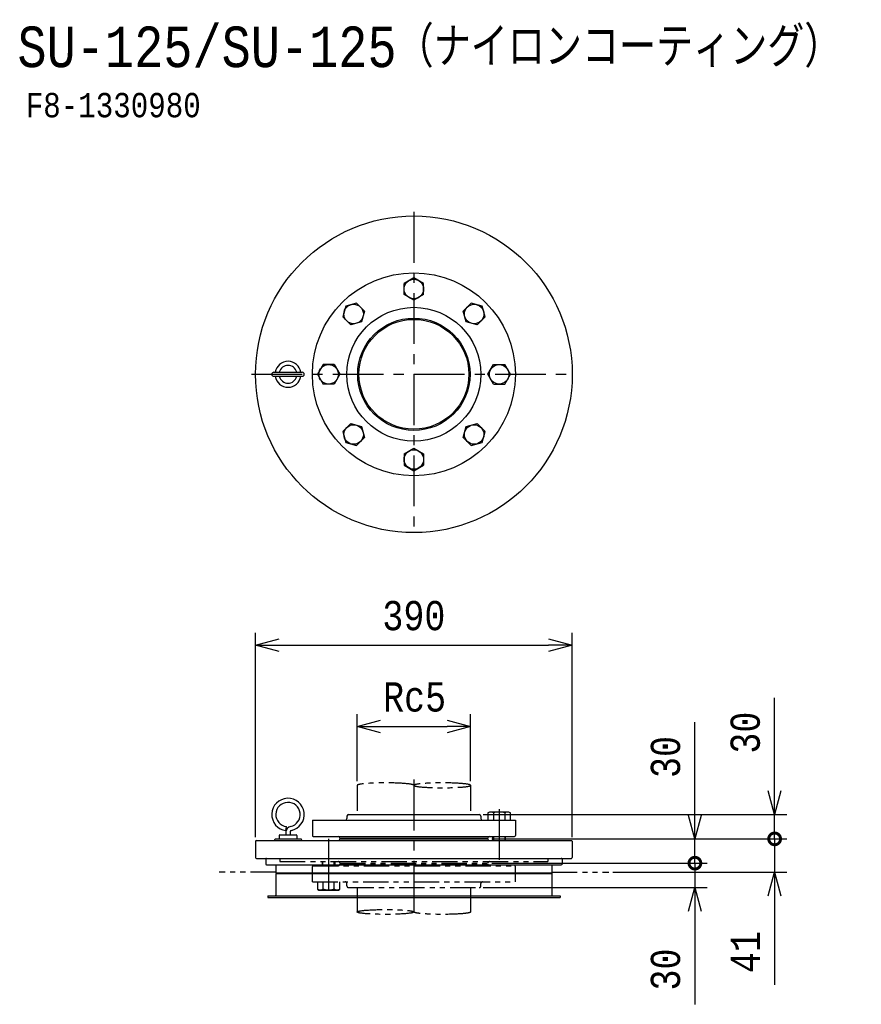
# Model space of a CAD drawing. Extents: x 69 to 1106, y -7 to 1206.
import ezdxf

# ---------------------------------------------------------------- set-up
doc = ezdxf.new("R2010")
doc.units = 0
doc.header["$LTSCALE"] = 50
doc.header["$MEASUREMENT"] = 0
doc.linetypes.add('CENTER', pattern=[2, 1.25, -0.25, 0.25, -0.25])
doc.linetypes.add('PHANTOM', pattern=[2.5, 1.25, -0.25, 0.25, -0.25, 0.25, -0.25])
doc.layers.get('0').update_dxf_attribs({"linetype": 'CONTINUOUS'})
doc.layers.get('DEFPOINTS').update_dxf_attribs({"linetype": 'CONTINUOUS'})
for name, color, linetype in [('ACCES', 1, 'CONTINUOUS'), ('DETAIL', 7, 'CONTINUOUS'), ('NOTE', 3, 'CONTINUOUS'), ('SIZE', 3, 'CONTINUOUS')]:
    doc.layers.add(name, color=color, linetype=linetype)
doc.styles.get("Standard").update_dxf_attribs({"font": 'monotxt.shx', "width": 0.83, "height": 36, "bigfont": 'bigfont.shx'})
doc.dimstyles.new('STDIM1', dxfattribs={"dimscale": 0, "dimtxt": 36, "dimasz": 29, "dimexe": 15, "dimexo": 5, "dimgap": 18, "dimtad": 1, "dimdec": 0, "dimdsep": 46, "dimtxsty": 'STANDARD', "dimblk1": 'OPEN30', "dimblk2": 'OPEN30', "dimsah": 1, "dimcen": 0, "dimclrd": 256, "dimclre": 256, "dimclrt": 256, "dimadec": 0, "dimazin": 0, "dimtfac": 1, "dimtdec": 0, "dimtmove": 0, "dimatfit": 0, "dimldrblk": 'OPEN30', "dimfxl": 1, "dimtolj": 1, "dimtzin": 0, "dimarcsym": 0})

# ---------------------------------------------------------------- blocks, each defined once
blk = doc.blocks.new('_DotSmall')
at = {"color": 0, "linetype": 'ByBlock', "const_width": 0.5}
blk.add_lwpolyline([(-0.0625, 0, 1), (0.0625, 0, 1)], format="xyb", close=True, dxfattribs=at)
blk = doc.blocks.new('_OPEN30')
at = {"color": 0, "linetype": 'ByBlock'}
for p, q in [((-1, 0.267949), (0, 0)), ((0, 0), (-1, -0.267949)), ((0, 0), (-1, 0))]:
    blk.add_line(p, q, dxfattribs=at)
blk = doc.blocks.new('*D2')
at = {"layer": 'DEFPOINTS', "color": 0}
for p in [(645.9, 196.8), (999.2, 196.8), (794.9, 155.8)]:
    blk.add_point(p, dxfattribs=at)
at = {"layer": 'SIZE', "lineweight": -2}
for p, q in [((999.2, 196.8), (999.2, 254.8)), ((650.9, 196.8), (1014.2, 196.8)), ((999.2, 196.8), (999.2, 155.8)), ((799.9, 155.8), (1014.2, 155.8)), ((999.2, 126.8), (999.2, 17))]:
    blk.add_line(p, q, dxfattribs=at)
at = {"layer": 'SIZE', "lineweight": -2, "xscale": 29, "yscale": 29, "zscale": 29}
for name, p, rotation in [('_DotSmall', (999.2, 196.8), 270), ('_OPEN30', (999.2, 155.8), 90)]:
    blk.add_blockref(name, p, dxfattribs=dict(at, rotation=rotation))
at = {"layer": 'SIZE', "insert": (963.2, 57.4), "char_height": 36, "attachment_point": 5, "rotation": 90}
blk.add_mtext('\\A1;41', dxfattribs=at)
blk = doc.blocks.new('*D3')
at = {"layer": 'DEFPOINTS', "color": 0}
for p in [(749.9, 435.6), (359.9, 193.8), (749.9, 193.8)]:
    blk.add_point(p, dxfattribs=at)
at = {"layer": 'SIZE', "lineweight": -2}
for p, q in [((359.9, 198.8), (359.9, 450.6)), ((749.9, 198.8), (749.9, 450.6)), ((388.9, 435.6), (720.9, 435.6))]:
    blk.add_line(p, q, dxfattribs=at)
at = {"layer": 'SIZE', "lineweight": -2, "xscale": 29, "yscale": 29, "zscale": 29, "rotation": 180}
blk.add_blockref('_OPEN30', (359.9, 435.6), dxfattribs=at)
at = {"layer": 'SIZE', "lineweight": -2, "xscale": 29, "yscale": 29, "zscale": 29}
blk.add_blockref('_OPEN30', (749.9, 435.6), dxfattribs=at)
at = {"layer": 'SIZE', "insert": (554.9, 471.6), "char_height": 36, "attachment_point": 5}
blk.add_mtext('\\A1;390', dxfattribs=at)
blk = doc.blocks.new('*D4')
at = {"layer": 'DEFPOINTS', "color": 0}
for p in [(624.8, 335.4), (485, 262.8), (624.8, 262.8)]:
    blk.add_point(p, dxfattribs=at)
at = {"layer": 'SIZE', "lineweight": -2}
for p, q in [((485, 267.8), (485, 350.4)), ((624.8, 267.8), (624.8, 350.4)), ((514, 335.4), (595.8, 335.4))]:
    blk.add_line(p, q, dxfattribs=at)
at = {"layer": 'SIZE', "lineweight": -2, "xscale": 29, "yscale": 29, "zscale": 29, "rotation": 180}
blk.add_blockref('_OPEN30', (485, 335.4), dxfattribs=at)
at = {"layer": 'SIZE', "lineweight": -2, "xscale": 29, "yscale": 29, "zscale": 29}
blk.add_blockref('_OPEN30', (624.8, 335.4), dxfattribs=at)
at = {"layer": 'SIZE', "insert": (555.8, 371.4), "char_height": 36, "attachment_point": 5}
blk.add_mtext('\\A1;Rc5', dxfattribs=at)
blk = doc.blocks.new('*D5')
at = {"layer": 'DEFPOINTS', "color": 0}
for p in [(645.9, 196.8), (645.9, 166.9), (901, 166.9)]:
    blk.add_point(p, dxfattribs=at)
at = {"layer": 'SIZE', "lineweight": -2}
for p, q in [((901, 225.8), (901, 340.6)), ((650.9, 196.8), (916, 196.8)), ((901, 166.9), (901, 196.8)), ((650.9, 166.9), (916, 166.9)), ((901, 166.9), (901, 108.9))]:
    blk.add_line(p, q, dxfattribs=at)
at = {"layer": 'SIZE', "lineweight": -2, "xscale": 29, "yscale": 29, "zscale": 29}
for name, p, rotation in [('_OPEN30', (901, 196.8), 270), ('_DotSmall', (901, 166.9), 90)]:
    blk.add_blockref(name, p, dxfattribs=dict(at, rotation=rotation))
at = {"layer": 'SIZE', "insert": (865, 297.7), "char_height": 36, "attachment_point": 5, "rotation": 90}
blk.add_mtext('\\A1;30', dxfattribs=at)
blk = doc.blocks.new('*D6')
at = {"layer": 'DEFPOINTS', "color": 0}
for p in [(635.4, 226.8), (999.2, 226.8), (645.9, 196.8)]:
    blk.add_point(p, dxfattribs=at)
at = {"layer": 'SIZE', "lineweight": -2}
for p, q in [((999.2, 255.8), (999.2, 370.6)), ((640.4, 226.8), (1014.2, 226.8)), ((999.2, 196.8), (999.2, 226.8)), ((650.9, 196.8), (1014.2, 196.8)), ((999.2, 196.8), (999.2, 167.8))]:
    blk.add_line(p, q, dxfattribs=at)
at = {"layer": 'SIZE', "lineweight": -2, "xscale": 29, "yscale": 29, "zscale": 29}
for name, p, rotation in [('_OPEN30', (999.2, 226.8), 270), ('_DotSmall', (999.2, 196.8), 90)]:
    blk.add_blockref(name, p, dxfattribs=dict(at, rotation=rotation))
at = {"layer": 'SIZE', "insert": (963.2, 327.7), "char_height": 36, "attachment_point": 5, "rotation": 90}
blk.add_mtext('\\A1;30', dxfattribs=at)
blk = doc.blocks.new('*D8')
at = {"layer": 'DEFPOINTS', "color": 0}
for p in [(645.9, 166.9), (635.4, 136.8), (901, 136.8)]:
    blk.add_point(p, dxfattribs=at)
at = {"layer": 'SIZE', "lineweight": -2}
for p, q in [((901, 166.9), (901, 195.9)), ((650.9, 166.9), (916, 166.9)), ((901, 166.9), (901, 136.8)), ((640.4, 136.8), (916, 136.8)), ((901, 107.8), (901, -7))]:
    blk.add_line(p, q, dxfattribs=at)
at = {"layer": 'SIZE', "lineweight": -2, "xscale": 29, "yscale": 29, "zscale": 29}
for name, p, rotation in [('_DotSmall', (901, 166.9), 270), ('_OPEN30', (901, 136.8), 90)]:
    blk.add_blockref(name, p, dxfattribs=dict(at, rotation=rotation))
at = {"layer": 'SIZE', "insert": (865, 35.9), "char_height": 36, "attachment_point": 5, "rotation": 90}
blk.add_mtext('\\A1;30', dxfattribs=at)

msp = doc.modelspace()

# ---------------------------------------------------------------- linework, layer by layer
at = {"layer": 'ACCES', "linetype": 'PHANTOM', "ltscale": 0.5}
for p, q in [((485, 262.8), (485, 226.8)), ((624.8, 262.8), (624.8, 226.8)), ((389.9, 172.8), (389.9, 168.8)), ((719.9, 172.8), (719.9, 168.8)), ((389.9, 168.8), (719.9, 168.8)), ((429.9, 143.8), (429.9, 162.8)), ((430.9, 163.8), (678.9, 163.8)), ((441.9, 168.8), (441.9, 163.8)), ((442.9, 163.8), (442.9, 168.8)), ((456.9, 163.8), (456.9, 168.8)), ((457.9, 163.8), (457.9, 168.8)), ((463.9, 166.8), (645.9, 166.8)), ((463.9, 165.8), (645.9, 165.8)), ((679.9, 143.8), (679.9, 162.8)), ((384.9, 155.8), (314.9, 155.8)), ((724.9, 155.8), (794.9, 155.8)), ((429.9, 143.8), (679.9, 143.8)), ((436.1, 143.8), (436.1, 134.9)), ((436.1, 134.9), (437.9, 133.8)), ((437.9, 133.8), (461.9, 133.8)), ((443, 134.9), (443, 143.8)), ((456.9, 134.9), (456.9, 143.8)), ((461.9, 133.8), (463.8, 134.9)), ((463.8, 134.9), (463.8, 143.8)), ((472.4, 138.8), (472.4, 141.8)), ((474.4, 136.8), (635.4, 136.8)), ((485, 136.8), (485, 106.8)), ((624.8, 136.8), (624.8, 106.8)), ((637.4, 138.8), (637.4, 141.8))]:
    msp.add_line(p, q, dxfattribs=at)
for centre, radius, start, end in [((430.9, 162.8), 1, 90, 180), ((461.9, 166.8), 2, 0, 90), ((461.9, 165.8), 2, 270, 0), ((647.9, 166.8), 2, 90, 180), ((647.9, 165.8), 2, 180, 270), ((678.9, 162.8), 1, 0, 90), ((439.6, 139.9), 6.07, 240, 304.5661), ((449.9, 156.8), 22.9, 252.4121, 287.5879), ((460.3, 139.9), 6.07, 235.4339, 300), ((470.4, 141.8), 2, 0, 90), ((474.4, 138.8), 2, 180, 270), ((635.4, 138.8), 2, 270, 0), ((639.4, 141.8), 2, 90, 180)]:
    msp.add_arc(centre, radius, start, end, dxfattribs=at)
msp.add_ellipse((520, 262.8), major_axis=(-34.9, 0), ratio=0.085837, start_param=3.141593, end_param=6.283185, dxfattribs=at)
at = {"layer": 'ACCES', "linetype": 'PHANTOM', "ltscale": 0.5, "extrusion": (0, 0, -1)}
msp.add_ellipse((589.9, 262.8), major_axis=(34.9, 0), ratio=0.085837, dxfattribs=at)
at = {"layer": 'ACCES', "linetype": 'PHANTOM', "ltscale": 0.5}
msp.add_ellipse((520, 106.8), major_axis=(-34.9, 0), ratio=0.085837, dxfattribs=at)
at = {"layer": 'ACCES', "linetype": 'PHANTOM', "ltscale": 0.5, "extrusion": (0, 0, -1)}
msp.add_ellipse((589.9, 106.8), major_axis=(34.9, 0), ratio=0.085837, start_param=0, end_param=3.141593, dxfattribs=at)
at = {"layer": 'DETAIL', "color": 4, "linetype": 'CENTER'}
for p, q in [((554.9, 969.1), (554.9, 569.1)), ((354.9, 769.1), (754.9, 769.1)), ((554.9, 269.8), (554.9, 99.8)), ((659.9, 233.6), (659.9, 170.5)), ((449.9, 196.7), (449.9, 130.9))]:
    msp.add_line(p, q, dxfattribs=at)
at = {"layer": 'DETAIL'}
for p, q in [((554.9, 888), (542.9, 881.1)), ((566.9, 881.1), (554.9, 888)), ((542.9, 867.2), (542.9, 881.1)), ((566.9, 867.2), (566.9, 881.1)), ((554.9, 860.3), (542.9, 867.2)), ((566.9, 867.2), (554.9, 860.3)), ((470.9, 853.2), (467.3, 839.8)), ((484.3, 856.8), (470.9, 853.2)), ((494.1, 847), (484.3, 856.8)), ((615.8, 847), (625.6, 856.8)), ((639, 853.2), (625.6, 856.8)), ((642.6, 839.8), (639, 853.2)), ((477.1, 830), (467.3, 839.8)), ((494.1, 847), (490.5, 833.6)), ((619.4, 833.6), (615.8, 847)), ((632.8, 830), (642.6, 839.8)), ((490.5, 833.6), (477.1, 830)), ((632.8, 830), (619.4, 833.6)), ((443, 781.1), (436.1, 769.1)), ((456.9, 781.1), (443, 781.1)), ((456.9, 781.1), (463.8, 769.1)), ((646.1, 769.1), (653, 781.1)), ((653, 781.1), (666.9, 781.1)), ((673.8, 769.1), (666.9, 781.1)), ((382.4, 771.6), (417.4, 771.6)), ((382.4, 766.6), (417.4, 766.6)), ((436.1, 769.1), (443, 757.1)), ((463.8, 769.1), (456.9, 757.1)), ((653, 757.1), (646.1, 769.1)), ((666.9, 757.1), (673.8, 769.1)), ((456.9, 757.1), (443, 757.1)), ((653, 757.1), (666.9, 757.1)), ((477.1, 708.3), (467.3, 698.5)), ((477.1, 708.3), (490.5, 704.7)), ((490.5, 704.7), (494.1, 691.3)), ((615.8, 691.3), (619.4, 704.7)), ((619.4, 704.7), (632.8, 708.3)), ((632.8, 708.3), (642.6, 698.5)), ((467.3, 698.5), (470.9, 685.1)), ((639, 685.1), (642.6, 698.5)), ((470.9, 685.1), (484.3, 681.5)), ((494.1, 691.3), (484.3, 681.5)), ((615.8, 691.3), (625.6, 681.5)), ((625.6, 681.5), (639, 685.1)), ((542.9, 671.1), (554.9, 678)), ((542.9, 671.1), (542.9, 657.2)), ((554.9, 678), (566.9, 671.1)), ((566.9, 671.1), (566.9, 657.2)), ((542.9, 657.2), (554.9, 650.3)), ((554.9, 650.3), (566.9, 657.2)), ((429.9, 219.8), (429.9, 200.8)), ((429.9, 219.8), (679.9, 219.8)), ((472.4, 224.8), (472.4, 221.8)), ((474.4, 226.8), (635.4, 226.8)), ((637.4, 224.8), (637.4, 221.8)), ((647.9, 229.8), (646.1, 228.8)), ((646.1, 228.8), (646.1, 219.8)), ((671.9, 229.8), (647.9, 229.8)), ((653, 228.8), (653, 219.8)), ((666.9, 228.8), (666.9, 219.8)), ((673.8, 228.8), (671.9, 229.8)), ((673.8, 219.8), (673.8, 228.8)), ((679.9, 219.8), (679.9, 200.8)), ((397.4, 207), (398.1, 212)), ((360.9, 194.8), (748.9, 194.8)), ((383.9, 196.8), (415.9, 196.8)), ((388.9, 200.8), (388.9, 196.8)), ((389.9, 201.8), (409.9, 201.8)), ((397.4, 205.3), (397.4, 201.8)), ((402.4, 205.3), (402.4, 201.8)), ((410.9, 200.8), (410.9, 196.8)), ((430.9, 199.8), (678.9, 199.8)), ((463.9, 197.8), (645.9, 197.8)), ((463.9, 196.8), (645.9, 196.8)), ((651.9, 199.8), (651.9, 194.8)), ((652.9, 199.8), (652.9, 194.8)), ((666.9, 199.8), (666.9, 194.8)), ((667.9, 194.8), (667.9, 199.8)), ((359.9, 193.8), (359.9, 173.8)), ((749.9, 193.8), (749.9, 173.8)), ((360.9, 172.8), (748.9, 172.8)), ((372.4, 171.8), (372.4, 165.8)), ((737.4, 171.8), (737.4, 165.8)), ((373.4, 164.8), (736.4, 164.8)), ((384.9, 164.8), (384.9, 154.8)), ((724.9, 164.8), (724.9, 154.8)), ((384.9, 154.8), (724.9, 154.8)), ((384.9, 154.3), (724.9, 154.3)), ((384.9, 154.3), (384.9, 127.3)), ((385.1, 154.8), (385.1, 154.3)), ((724.7, 154.8), (724.7, 154.3)), ((724.9, 154.3), (724.9, 127.3)), ((374.9, 126.8), (374.9, 124.8)), ((374.9, 126.8), (734.9, 126.8)), ((374.9, 124.8), (734.9, 124.8)), ((734.9, 126.8), (734.9, 124.8))]:
    msp.add_line(p, q, dxfattribs=at)
for centre, radius in [((554.9, 769.1), 195), ((554.9, 769.1), 125), ((554.9, 874.1), 12), ((480.7, 843.4), 12), ((554.9, 769.1), 82.5), ((629.2, 843.4), 12), ((554.9, 769.1), 69.2), ((554.9, 769.1), 67.7), ((449.9, 769.1), 12), ((659.9, 769.1), 12), ((480.7, 694.9), 12), ((629.2, 694.9), 12), ((554.9, 664.1), 12)]:
    msp.add_circle(centre, radius, dxfattribs=at)
for centre, radius, start, end in [((399.9, 769.1), 16, 8.9893, 171.0107), ((399.9, 769.1), 11, 13.1366, 166.8634), ((382.4, 769.1), 2.5, 90, 270), ((399.9, 769.1), 16, 188.9893, 351.0107), ((399.9, 769.1), 11, 193.1366, 346.8634), ((417.4, 769.1), 2.5, 270, 90), ((399.9, 226.8), 20, 281.8029, 262.8192), ((399.9, 226.8), 15, 281.8029, 262.8192), ((470.4, 221.8), 2, 270, 360), ((474.4, 224.8), 2, 90, 180), ((635.4, 224.8), 2, 0, 90), ((639.4, 221.8), 2, 180, 270), ((649.6, 223.8), 6.07, 55.4339, 120), ((659.9, 206.9), 22.9, 72.4121, 107.5879), ((670.3, 223.8), 6.07, 60, 124.5661), ((404.4, 205.3), 7, 101.8029, 180), ((404.4, 205.3), 2, 101.8029, 180), ((360.9, 193.8), 1, 90, 180), ((381.9, 196.8), 2, 270, 0), ((389.9, 200.8), 1, 90, 180), ((409.9, 200.8), 1, 0, 90), ((417.9, 196.8), 2, 180, 270), ((430.9, 200.8), 1, 180, 270), ((461.9, 197.8), 2, 0, 90), ((461.9, 196.8), 2, 270, 360), ((647.9, 197.8), 2, 90, 180), ((647.9, 196.8), 2, 180, 270), ((678.9, 200.8), 1, 270, 0), ((748.9, 193.8), 1, 0, 90), ((360.9, 173.8), 1, 180, 270), ((373.4, 171.8), 1, 90, 180), ((736.4, 171.8), 1, 0, 90), ((748.9, 173.8), 1, 270, 0), ((373.4, 165.8), 1, 180, 270), ((736.4, 165.8), 1, 270, 0), ((384.4, 127.3), 0.5, 270, 0), ((725.4, 127.3), 0.5, 180, 270)]:
    msp.add_arc(centre, radius, start, end, dxfattribs=at)

# ---------------------------------------------------------------- texts
at = {"layer": 'NOTE', "width": 0.83}
for s, height, p in [('SU-125/SU-125（ナイロンコーティング）', 50, (66.7, 1147.5)), ('F8-1330980', 30, (76.9, 1085.7))]:
    msp.add_text(s, height=height, dxfattribs=at).set_placement(p)

# ---------------------------------------------------------------- dimensions: what is measured, and where the dimension line sits
at = {"layer": 'SIZE'}
dim = msp.add_linear_dim(base=(749.9, 435.6), p1=(359.9, 193.8), p2=(749.9, 193.8), dimstyle='STDIM1', override={"dimscale": 1}, dxfattribs=at)
dim.commit()
dim.dimension.update_dxf_attribs({"geometry": '*D3', "text_midpoint": (554.9, 471.6)})
dim = msp.add_linear_dim(base=(624.8, 335.4), p1=(485, 262.8), p2=(624.8, 262.8), text='Rc5', dimstyle='STDIM1', override={"dimscale": 1}, dxfattribs=at)
dim.commit()
dim.dimension.update_dxf_attribs({"geometry": '*D4', "text_midpoint": (555.8, 335.4), "dimtype": 160})
for base, p1, p2, picture, middle in [((999.2, 226.8), (645.9, 196.8), (635.4, 226.8), '*D6', (963.2, 327.7)), ((901, 136.8), (645.9, 166.9), (635.4, 136.8), '*D8', (865, 35.9))]:
    dim = msp.add_linear_dim(base=base, p1=p1, p2=p2, angle=90, dimstyle='STDIM1', override={"dimscale": 1, "dimblk1": 'DotSmall'}, dxfattribs=at)
    dim.commit()
    dim.dimension.update_dxf_attribs({"geometry": picture, "text_midpoint": middle})
for base, p1, p2, override, picture, middle in [((901, 166.9), (645.9, 196.8), (645.9, 166.9), {"dimscale": 1, "dimblk1": 'OPEN30', "dimblk2": 'DotSmall'}, '*D5', (901, 297.7)), ((999.2, 196.8), (794.9, 155.8), (645.9, 196.8), {"dimscale": 1, "dimjust": 2, "dimblk2": 'DotSmall'}, '*D2', (999.2, 57.4))]:
    dim = msp.add_linear_dim(base=base, p1=p1, p2=p2, angle=90, dimstyle='STDIM1', override=override, dxfattribs=at)
    dim.commit()
    dim.dimension.update_dxf_attribs({"geometry": picture, "text_midpoint": middle, "dimtype": 160})

doc.saveas('drawing.dxf')
